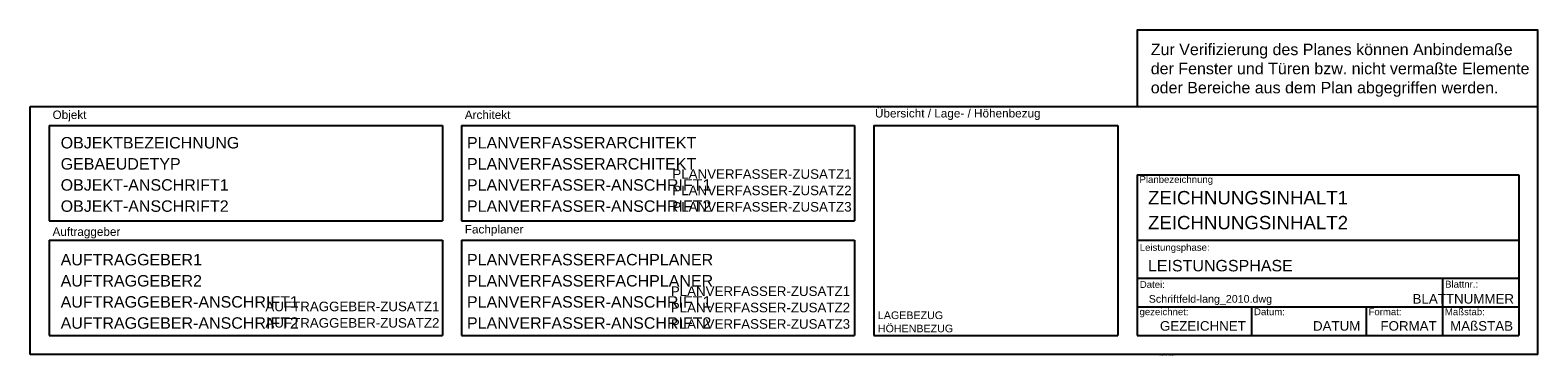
# Model space of a CAD drawing. Header units: metres. Extents: x -395 to 0, y 0 to 85.
import ezdxf
from ezdxf.enums import TextEntityAlignment as Align

# ---------------------------------------------------------------- set-up
doc = ezdxf.new("R2010")
doc.units = ezdxf.units.M
doc.styles.add('ARIAL', font='arial.ttf')

msp = doc.modelspace()

# ---------------------------------------------------------------- linework, layer by layer
for p, q in [((-395, 0), (-395, 65)), ((-395, 65), (0, 65)), ((0, 0), (0, 65)), ((-390, 60), (-390, 35)), ((-390, 60), (-287, 60)), ((-287, 60), (-287, 35)), ((-282, 60), (-282, 35)), ((-282, 60), (-179, 60)), ((-179, 60), (-179, 35)), ((-174, 60), (-174, 5)), ((-174, 60), (-110, 60)), ((-110, 60), (-110, 5)), ((-105, 47.09), (-105, 25)), ((-105, 47.09), (-5, 47.09)), ((-5, 47.09), (-5, 5)), ((-390, 35), (-287, 35)), ((-282, 35), (-179, 35)), ((-390, 30), (-390, 5)), ((-390, 30), (-287, 30)), ((-287, 30), (-287, 5)), ((-282, 30), (-282, 5)), ((-282, 30), (-179, 30)), ((-179, 30), (-179, 5)), ((-105, 30), (-5, 30)), ((-105, 25), (-105, 5)), ((-105, 20), (-5, 20)), ((-25, 20), (-25, 5)), ((-105, 12.5), (-5, 12.5)), ((-75, 12.5), (-75, 5)), ((-45, 12.5), (-45, 5)), ((-390, 5), (-287, 5)), ((-282, 5), (-179, 5)), ((-174, 5), (-110, 5)), ((-105, 5), (-5, 5)), ((0, 0), (-395, 0))]:
    msp.add_line(p, q)
msp.add_lwpolyline([(-105, 65), (0, 65), (0, 85), (-105, 85)], close=True)

# ---------------------------------------------------------------- texts
at = {"insert": (-101.41, 81.45), "char_height": 3, "attachment_point": 1, "style": 'ARIAL'}
msp.add_mtext_dynamic_manual_height_columns('Zur Verifizierung des Planes können Anbindemaße \\Pder Fenster und Türen bzw. nicht vermaßte Elemente \\Poder Bereiche aus dem Plan abgegriffen werden.', width=107.5506, gutter_width=1.25, heights=[0], dxfattribs=at)
at = {"attachment_point": 1, "style": 'ARIAL'}
for s, insert, char_height, width in [(' Objekt', (-389.98, 63.93), 2.2, 30.81), (' Architekt', (-281.98, 63.93), 2.2, 30.81), (' Übersicht / Lage- / Höhenbezug', (-174.52, 64.32), 2.2, 47.324), (' Planbezeichnung', (-105.07, 46.79), 1.8, 30.81), (' Auftraggeber', (-389.99, 33.3), 2.2, 30.81), (' Fachplaner', (-281.98, 33.93), 2.2, 30.81), (' Leistungsphase:', (-105, 28.98), 1.8, 30), (' Datei:', (-104.98, 19.27), 1.8, 30), (' Blattnr.:', (-25, 19.34), 1.8, 30), (' gezeichnet:', (-105.06, 12.12), 1.8, 30), (' Datum:', (-75.06, 12.12), 1.8, 30), (' Format:', (-45.06, 12.12), 1.8, 30), (' Maßstab:', (-25.06, 12.12), 1.8, 30)]:
    msp.add_mtext(s, dxfattribs=dict(at, insert=insert, char_height=char_height, width=width))
for insert, char_height in [((-101.93, 15.59), 2), ((-99.28, 0), 0.25)]:
    msp.add_mtext('Schriftfeld-lang_2010.dwg', dxfattribs=dict(at, insert=insert, char_height=char_height))
at = {"style": 'ARIAL'}
for tag, p, s, height in [('OBJEKTBEZEICHNUNG', (-387, 54), '', 3), ('PLANVERFASSERARCHITEKT', (-280.56, 54), '', 3), ('GEBAEUDETYP', (-387, 48.47), '', 3), ('PLANVERFASSERARCHITEKT', (-280.56, 48.47), '', 3), ('OBJEKT-ANSCHRIFT1', (-387, 42.94), 'Straße Hausnummer', 3), ('PLANVERFASSER-ANSCHRIFT1', (-280.56, 42.94), 'Straße Hausnummer', 3), ('OBJEKT-ANSCHRIFT2', (-387, 37.4), 'PLZ Ort', 3), ('PLANVERFASSER-ANSCHRIFT2', (-280.56, 37.4), 'PLZ Ort', 3), ('ZEICHNUNGSINHALT1', (-102.15, 39.36), '', 3.5), ('ZEICHNUNGSINHALT2', (-102.15, 32.82), '', 3.5), ('AUFTRAGGEBER1', (-387.01, 23.37), 'Stadt Leipzig', 3), ('PLANVERFASSERFACHPLANER', (-280.56, 23.37), '', 3), ('LEISTUNGSPHASE', (-102.15, 21.8), 'LEISTUNGSPHASE', 3), ('AUFTRAGGEBER2', (-387.01, 17.83), 'Amt', 3), ('PLANVERFASSERFACHPLANER', (-280.56, 17.83), '', 3), ('AUFTRAGGEBER-ANSCHRIFT1', (-387.01, 12.3), 'Straße Hausnummer', 3), ('PLANVERFASSER-ANSCHRIFT1', (-280.56, 12.3), 'Straße Hausnummer', 3), ('AUFTRAGGEBER-ANSCHRIFT2', (-387.01, 6.77), 'PLZ Ort', 3), ('PLANVERFASSER-ANSCHRIFT2', (-280.56, 6.77), 'PLZ Ort', 3), ('LAGEBEZUG', (-172.9, 9.3), 'Lagebezug:', 2), ('HÖHENBEZUG', (-172.9, 5.83), 'Höhenbezug:', 2)]:
    msp.add_attdef(tag, p, s, height=height, dxfattribs=at)
for tag, text, p in [('PLANVERFASSER-ZUSATZ1', 'Tel.:', (-179.79, 46.05)), ('PLANVERFASSER-ZUSATZ2', 'Fax.:', (-179.79, 41.76)), ('PLANVERFASSER-ZUSATZ3', 'Email:', (-179.79, 37.47)), ('PLANVERFASSER-ZUSATZ1', 'Tel.:', (-180.19, 15.36)), ('BLATTNUMMER', '', (-6.24, 13.35)), ('AUFTRAGGEBER-ZUSATZ1', 'Tel.:', (-287.77, 11.36)), ('PLANVERFASSER-ZUSATZ2', 'Fax.:', (-180.19, 11.07)), ('AUFTRAGGEBER-ZUSATZ2', 'Fax.:', (-287.77, 7.06)), ('PLANVERFASSER-ZUSATZ3', 'Email:', (-180.19, 6.77)), ('GEZEICHNET', 'Name', (-76.5, 6.26)), ('DATUM', 'tt.mm.jjjj', (-46.5, 6.26)), ('FORMAT', 'A3', (-26.5, 6.26)), ('MAßSTAB', '1 : 100', (-6.5, 6.26))]:
    msp.add_attdef(tag, text=text, height=2.5, dxfattribs=at).set_placement(p, align=Align.RIGHT)

doc.saveas('drawing.dxf')
